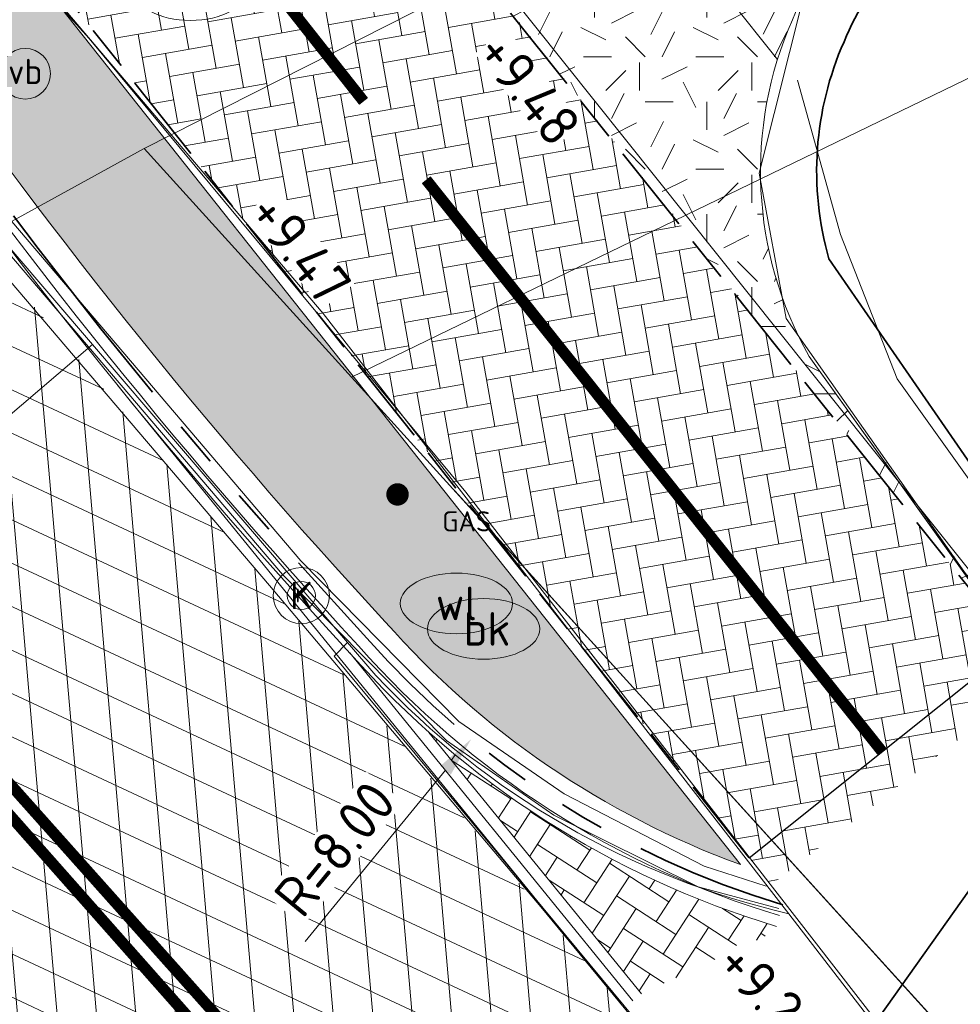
# Model space of a CAD drawing. Header units: metres. Extents: x 163543 to 168130, y 402678 to 405437.
# Tile 90 of 256: x 164502 to 164510, y 403414 to 403422. Entities that reach past the tile are written whole.
import ezdxf
from ezdxf.enums import TextEntityAlignment as Align

# ---------------------------------------------------------------- set-up
doc = ezdxf.new("R2010")
doc.units = ezdxf.units.M
for name, pattern in [('X-CA190022.004-UO-DWM_Snelfietsroute$0$VH-OPSLUITBAND_100X200', [16, 8, -2, 4, -2]), ('X-CA190022.004-UO-DWM_Snelfietsroute$0$VH-TROTTOIRBAND_180-200', [20, 10, -2, 2, -2, 2, -2]), ('X-CA190022.004-UO-DWM_Snelfietsroute$0$VW-270-30_STREEP', [3, 2.7, -0.3]), ('X-CA190022.004-UO-DWM_Snelfietsroute$0$VW-30-270_STREEP', [3, 0.3, -2.7])]:
    doc.linetypes.add(name, pattern=pattern)
doc.layers.get('0').update_dxf_attribs({"lineweight": 25})
for name, color, linetype, lineweight, transparency in [('X-CA190022.004-UO-ARC_Arcering$0$N-GV-GR-GRAS-A-200 GRASMENGSEL M1', 62, 'Continuous', 18, 0.5), ('X-CA190022.004-UO-ARC_Arcering$0$N-WE-GR-GROENSTROOK-A', 62, 'Continuous', 0, 0.5), ('X-CA190022.004-UO-ARC_Arcering$0$N-WE-VH-VERHARDING-FIETSSTRAAT_ROOD ELEMENTENVERHARDING_BSS-A', 14, 'Continuous', 0, 0.5), ('X-CA190022.004-UO-ARC_Arcering$0$N-WE-VH-VERHARDING_ASFALT_ZWART-OPBOUW 2', 7, 'Continuous', 0, 0.5)]:
    doc.layers.add(name, color=color, linetype=linetype, lineweight=lineweight, transparency=transparency)
for name, color, linetype, lineweight in [('X-CA190022.004-UO-ARC_Arcering$0$N-WE-VH-VERHARDING_BETONSTRAATSTEEN-A-200', 252, 'Continuous', 18), ('X-CA190022.004-UO-BBM_bebording bebakening markering_v0.4$0$VERKEERSBORDPAAL', 7, 'Continuous', 25), ('X-CA190022.004-UO-BGT_Ondergrond nieuwbouw Pater vd Elsenlaan_v1.0$0$A--L23--_Vloeren', 4, 'Continuous', 25), ('X-CA190022.004-UO-BGT_Ondergrond$0$B-WE-KL-WATER_PUT-S', 253, 'Continuous', 25), ('X-CA190022.004-UO-BGT_Ondergrond$0$GE_314_WGDRijbaanLokaleweg_Vlak_GEM', 253, 'Continuous', 9), ('X-CA190022.004-UO-BGT_Ondergrond$0$GE_316_WGDFietspad_Vlak_GEM', 253, 'Continuous', 9), ('X-CA190022.004-UO-BGT_Ondergrond$0$GE_322_WGDInrit_Vlak_GEM', 253, 'Continuous', 9), ('X-CA190022.004-UO-BGT_Ondergrond$0$GE_367_OWGBerm_groenvoorziening_grasenk_GEM', 253, 'Continuous', 9), ('X-CA190022.004-UO-BGT_Ondergrond$0$GE_814_BRDVerkeersbord_Punt_GEM', 253, 'Continuous', 9), ('X-CA190022.004-UO-BGT_Ondergrond$0$GE_882_PutBrandkraan_Punt_GEM', 253, 'Continuous', 9), ('X-CA190022.004-UO-BGT_Ondergrond$0$GE_884_PutGasput_Punt_GEM', 253, 'Continuous', 9), ('X-CA190022.004-UO-DTM inmeting_v0.1$0$B-WE-IE-TERREINAFSCHEIDING_NATUURLIJK_HAAG-G', 246, 'X-CA190022.004-UO-DTM inmeting_v0.1$0$IE-TERREINAFSCHEIDING-NATUURLIJK-HAAG', 0), ('X-CA190022.004-UO-DTM inmeting_v0.1$0$B-WE-RI-HWA_KOLK-S', 246, 'Continuous', 0), ('X-CA190022.004-UO-DTM inmeting_v0.1$0$B-WE-VH-KANTOPSLUITING_ACHTERKANTBAND-G', 246, 'Continuous', 0), ('X-CA190022.004-UO-DTM inmeting_v0.1$0$B-WE-VH-KANTOPSLUITING_VOORKANTBAND-G', 246, 'Continuous', 0), ('X-CA190022.004-UO-DTM inmeting_v0.1$0$B-WE-VH-VERHARDING_ASFALT-G', 246, 'Continuous', 0), ('X-CA190022.004-UO-DWM_Snelfietsroute$0$N-WE-GW-BERM-G', 90, 'Continuous', 18), ('X-CA190022.004-UO-DWM_Snelfietsroute$0$N-WE-VH-KANTOPSLUITING_ACHTERKANTBAND-G', 7, 'Continuous', 9), ('X-CA190022.004-UO-DWM_Snelfietsroute$0$N-WE-VH-KANTOPSLUITING_OPSLUITBAND_100X200-G', 34, 'X-CA190022.004-UO-DWM_Snelfietsroute$0$VH-OPSLUITBAND_100X200', 35), ('X-CA190022.004-UO-DWM_Snelfietsroute$0$N-WE-VH-KANTOPSLUITING_TROTTOIRBAND_180 200-G', 210, 'X-CA190022.004-UO-DWM_Snelfietsroute$0$VH-TROTTOIRBAND_180-200', 35), ('X-CA190022.004-UO-DWM_Snelfietsroute$0$N-WE-VH-KANTVERHARDING_STREKLAAG-G', 251, 'Continuous', 18), ('X-CA190022.004-UO-DWM_Snelfietsroute$0$N-WE-VH-VERHARDING_ASFALT_ZAAGSNEDE-G', 1, 'X-CA190022.004-UO-DWM_Snelfietsroute$0$VH-ZAAGSNEDE', 25), ('X-CA190022.004-UO-DWM_Snelfietsroute$0$N-WE-VW-MARKERING_LANGS_STREEP_27030_010-G', 7, 'X-CA190022.004-UO-DWM_Snelfietsroute$0$VW-270-30_STREEP', 0), ('X-CA190022.004-UO-DWM_Snelfietsroute$0$N-WE-VW-MARKERING_LANGS_STREEP_30270_010-G', 7, 'X-CA190022.004-UO-DWM_Snelfietsroute$0$VW-30-270_STREEP', 0), ('X-CA190022.004-UO-DWM_Snelfietsroute$0$N-WE-VW-MARKERING_LANGS_STREEP_DOORGETROKKEN_010-G', 7, 'Continuous', 0), ('X-CA190022.004-UO-GZM_Werkgrens_v0.2$0$N-WE-KG-GRENS_SYSTEEMGRENS-G', 7, 'X-CA190022.004-UO-GZM_Werkgrens_v0.2$0$KG-OG', 35), ('X-CA190022.004-UO-KAD_Percelen$0$B-WE-KG-GRENS_PERCEEL-GV', 150, 'Continuous', 9), ('X-CA190022.004-UO-TXT_Hoogtes$0$X-XX-AL-T25', 7, 'Continuous', 25), ('X-CA190022.004-UO-TXT_Tekst 1op200$0$X-XX-AL-AANKLEDING-M-BOCHTSTRALEN', 7, 'Continuous', 18), ('X-CA190022.004-UO-WHM_Putten en kolken combi_v0.1$0$KOLK INMETING VERWIJDEREN', 252, 'Continuous', 18), ('X-XX-AL-REFERENTIE-G', 7, 'Continuous', 18)]:
    doc.layers.add(name, color=color, linetype=linetype, lineweight=lineweight)
doc.layers.add('X-CA190022.004-UO-TXT_Hoogtes$0$C3D-SURFACE_TINSURFACE_LABELING-BESTAAND', color=252, linetype='Continuous')
doc.styles.add('NLCS-ISO', font='NLCS-ISO.ttf')
doc.styles.add('X-CA190022.004-UO-BGT_Ondergrond$0$NLCS-ISO', font='NLCS-ISO.ttf')
doc.styles.add('X-CA190022.004-UO-BGT_Ondergrond$0$NLCS-ISO-M250-T30', font='NLCS-ISO.ttf', dxfattribs={"height": 0.75})
doc.styles.add('X-CA190022.004-UO-DTM inmeting_v0.1$0$ISOCPEUR 9 PT', font='isocpeur.ttf', dxfattribs={"height": 2.4402})
doc.styles.add('X-CA190022.004-UO-TXT_Tekst 1op200$0$NLCS-ISO-M200-T18', font='NLCS-ISO.ttf', dxfattribs={"height": 0.36})
doc.styles.add('X-CA190022.004-UO-WHM_Putten en kolken combi_v0.1$0$ISOCPEUR 9 PT', font='isocpeur.ttf', dxfattribs={"height": 2.4402})
doc.linetypes.add('X-CA190022.004-UO-DTM inmeting_v0.1$0$IE-TERREINAFSCHEIDING-NATUURLIJK-HAAG', pattern='A,7,-1.5,[67,NLCS.SHX,S=0.75,R=45,X=0,Y=0],-1.5', length=10)
doc.linetypes.add('X-CA190022.004-UO-DWM_Snelfietsroute$0$VH-ZAAGSNEDE', pattern='A,1e-05,-2.54,[181,NLCS.SHX,S=2.54,R=0,X=-2.54,Y=0],-5.08,[181,NLCS.SHX,S=2.54,R=180,X=2.54,Y=0],-2.54', length=10.16001)
doc.linetypes.add('X-CA190022.004-UO-GZM_Werkgrens_v0.2$0$KG-OG', pattern='A,5.5,-1.5,[2,NLCS.SHX,S=0.5,R=0,X=0,Y=0],-1.5', length=8.5)
doc.dimstyles.new('X-CA190022.004-UO-TXT_Tekst 1op200$0$NLCS-M200-T18-PIJL_L2_H1', dxfattribs={"dimscale": 0.2, "dimtxt": 2.5, "dimasz": 1.8, "dimexe": 2, "dimexo": 2, "dimgap": 0.7, "dimtad": 1, "dimzin": 0, "dimdsep": 46, "dimtxsty": 'X-CA190022.004-UO-TXT_Tekst 1op200$0$NLCS-ISO-M200-T18', "dimcen": 0, "dimdle": 2, "dimclrd": 256, "dimclre": 256, "dimclrt": 10, "dimadec": 1, "dimazin": 0, "dimtfac": 1, "dimtdec": 3, "dimtofl": 0, "dimtmove": 0, "dimatfit": 3, "dimfxl": 2, "dimfxlon": 1, "dimtfillclr": 256, "dimtolj": 1, "dimtzin": 0, "dimlwd": -1, "dimlwe": -1, "dimarcsym": 0})
pattern_1 = [(95, (-2.8491, 3.12193), (-0.34866814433, -0.03050450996), []), (155, (-2.8491, 3.12193), (-0.1479163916, -0.31720772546), [])]

# ---------------------------------------------------------------- blocks, each defined once
blk = doc.blocks.new('X-CA190022.004-UO-BGT_Ondergrond$0$SIE-WEG_PAAL_VERKEERSBORD-SO')
at = {"linetype": 'ByBlock', "lineweight": 18}
blk.add_circle((0, 0), 1.5, dxfattribs=at)
at = {"linetype": 'ByBlock', "lineweight": 18, "style": 'X-CA190022.004-UO-BGT_Ondergrond$0$NLCS-ISO'}
blk.add_text('vb', height=1.5, dxfattribs=at).set_placement((0, 0.132), align=Align.MIDDLE_CENTER)
blk = doc.blocks.new('X-CA190022.004-UO-BGT_Ondergrond$0$IMGEOVerkeersbord')
at = {"xscale": 5, "yscale": 5, "zscale": 5}
blk.add_blockref('X-CA190022.004-UO-BGT_Ondergrond$0$SIE-WEG_PAAL_VERKEERSBORD-SO', (0, 0), dxfattribs=at)
blk = doc.blocks.new('X-CA190022.004-UO-BGT_Ondergrond$0$SKL-WATER_BRANDKRAAN_BRANDPUT-SO')
at = {"color": 0, "linetype": 'ByBlock', "lineweight": 18}
blk.add_ellipse((0, 0), major_axis=(2.5, 0), ratio=0.54, dxfattribs=at)
at = {"color": 0, "linetype": 'ByBlock', "lineweight": 18, "style": 'X-CA190022.004-UO-BGT_Ondergrond$0$NLCS-ISO'}
blk.add_text('bk', height=1.5, dxfattribs=at).set_placement((0.155, 0), align=Align.MIDDLE_CENTER)
blk = doc.blocks.new('X-CA190022.004-UO-BGT_Ondergrond$0$IMGEOBrandkraanput')
at = {"xscale": 5, "yscale": 5, "zscale": 5}
blk.add_blockref('X-CA190022.004-UO-BGT_Ondergrond$0$SKL-WATER_BRANDKRAAN_BRANDPUT-SO', (0, 0), dxfattribs=at)
blk = doc.blocks.new('X-CA190022.004-UO-BGT_Ondergrond$0$IMGEOGasput')
at = {"insert": (-7.03, 3.4), "char_height": 6, "attachment_point": 1, "style": 'X-CA190022.004-UO-BGT_Ondergrond$0$NLCS-ISO-M250-T30'}
blk.add_mtext_dynamic_manual_height_columns('GAS', width=7.4839, gutter_width=3.75, heights=[0], dxfattribs=at)
blk = doc.blocks.new('X-CA190022.004-UO-BGT_Ondergrond$0$SKL-WATER_WATERLEIDINGPUT-SO')
at = {"color": 0, "linetype": 'ByBlock', "lineweight": 18}
blk.add_ellipse((0, 0), major_axis=(2.5, 0), ratio=0.54, dxfattribs=at)
at = {"color": 0, "linetype": 'ByBlock', "lineweight": 18, "style": 'X-CA190022.004-UO-BGT_Ondergrond$0$NLCS-ISO'}
blk.add_text('wl', height=1.5, dxfattribs=at).set_placement((0, 0), align=Align.MIDDLE_CENTER)
blk = doc.blocks.new('X-CA190022.004-UO-BGT_Ondergrond nieuwbouw Pater vd Elsenlaan_v1.0')
at = {"layer": 'X-CA190022.004-UO-BGT_Ondergrond nieuwbouw Pater vd Elsenlaan_v1.0$0$A--L23--_Vloeren', "color": 252}
blk.add_line((164510.415, 403413.113), (164505.855, 403418.1375), dxfattribs=at)
blk = doc.blocks.new('X-CA190022.004-UO-DTM inmeting_v0.1$0$kolk 1.03')
at = {"layer": 'X-CA190022.004-UO-DTM inmeting_v0.1$0$B-WE-RI-HWA_KOLK-S'}
blk.add_circle((0, 0), 0.25, dxfattribs=at)
at = {"layer": 'X-CA190022.004-UO-DTM inmeting_v0.1$0$B-WE-RI-HWA_KOLK-S', "insert": (0, 0), "char_height": 0.244, "attachment_point": 5, "style": 'X-CA190022.004-UO-DTM inmeting_v0.1$0$ISOCPEUR 9 PT'}
blk.add_mtext_dynamic_manual_height_columns('K', width=0.25229, gutter_width=12.201, heights=[0], dxfattribs=at)
blk = doc.blocks.new('X-CA190022.004-UO-WHM_Putten en kolken combi_v0.1$0$kolk 1.03')
blk.add_circle((0, 0), 0.25)
at = {"insert": (0, 0), "char_height": 0.244, "attachment_point": 5, "style": 'X-CA190022.004-UO-WHM_Putten en kolken combi_v0.1$0$ISOCPEUR 9 PT'}
blk.add_mtext_dynamic_manual_height_columns('K', width=0.252288, gutter_width=12.201, heights=[0], dxfattribs=at)
blk = doc.blocks.new('X-CA190022.004-UO-BBM_bebording bebakening markering_v0.4$0$_Dot')
at = {"color": 0, "linetype": 'ByBlock', "const_width": 0.5}
blk.add_lwpolyline([(-0.25, 0, 1), (0.25, 0, 1)], format="xyb", close=True, dxfattribs=at)
blk = doc.blocks.new('*U185')
at = {"layer": 'X-CA190022.004-UO-TXT_Hoogtes$0$X-XX-AL-T25', "color": 252, "linetype": 'Continuous', "lineweight": 25, "insert": (164508.6368, 403413.6715, 9.2126), "char_height": 0.36, "width": 0.98172, "attachment_point": 5, "rotation": 312.99555, "style": 'NLCS-ISO', "bg_fill": 3, "box_fill_scale": 1, "bg_fill_color": 256, "bg_fill_true_color": 13158600, "bg_fill_transparency": 0}
blk.add_mtext('{\\fNLCS-ISO|b0|i0|c0|p10;+9.21}', dxfattribs=at)
blk = doc.blocks.new('*U192')
at = {"layer": 'X-CA190022.004-UO-TXT_Hoogtes$0$X-XX-AL-T25', "color": 252, "linetype": 'Continuous', "lineweight": 25, "insert": (164506.5151, 403421.7164, 9.4785), "char_height": 0.36, "width": 1.0908, "attachment_point": 5, "rotation": 308.79998, "style": 'NLCS-ISO', "bg_fill": 3, "box_fill_scale": 1, "bg_fill_color": 256, "bg_fill_true_color": 13158600, "bg_fill_transparency": 0}
blk.add_mtext('{\\fNLCS-ISO|b0|i0|c0|p10;+9.48}', dxfattribs=at)
blk = doc.blocks.new('*U193')
at = {"layer": 'X-CA190022.004-UO-TXT_Hoogtes$0$X-XX-AL-T25', "color": 252, "linetype": 'Continuous', "lineweight": 25, "insert": (164504.4769, 403420.2934, 9.4716), "char_height": 0.36, "width": 1.0908, "attachment_point": 5, "rotation": 308.79998, "style": 'NLCS-ISO', "bg_fill": 3, "box_fill_scale": 1, "bg_fill_color": 256, "bg_fill_true_color": 13158600, "bg_fill_transparency": 0}
blk.add_mtext('{\\fNLCS-ISO|b0|i0|c0|p10;+9.47}', dxfattribs=at)
blk = doc.blocks.new('*D737')
at = {"layer": 'X-CA190022.004-UO-TXT_Tekst 1op200$0$X-XX-AL-AANKLEDING-M-BOCHTSTRALEN', "transparency": 16777216}
blk.add_line((164504.5235, 403414.1247), (164505.7737, 403415.6497), dxfattribs=at)
blk.add_solid([(164505.7273, 403415.6878), (164505.8201, 403415.6117), (164506.002, 403415.9281)], dxfattribs=at)
at = {"layer": 'X-CA190022.004-UO-TXT_Tekst 1op200$0$X-XX-AL-AANKLEDING-M-BOCHTSTRALEN', "transparency": 16777216, "insert": (164504.787, 403414.9509), "char_height": 0.36, "attachment_point": 5, "rotation": 50.65351, "style": 'X-CA190022.004-UO-TXT_Tekst 1op200$0$NLCS-ISO-M200-T18', "bg_fill": 3, "box_fill_scale": 1.1, "bg_fill_color": 256, "bg_fill_true_color": 13158600, "bg_fill_transparency": 0}
blk.add_mtext('\\A1;R=8.00', dxfattribs=at)

msp = doc.modelspace()

# ---------------------------------------------------------------- hatches: boundary and pattern name
at = {"layer": 'X-CA190022.004-UO-ARC_Arcering$0$N-GV-GR-GRAS-A-200 GRASMENGSEL M1'}
h = msp.add_hatch(dxfattribs=at)
h.set_pattern_fill('AGR-GRAS_02-SO', color=256, scale=0.1, pattern_type=2)
h.set_pattern_definition([(0, (0, 0), (1, 1), [0.25, -0.75]), (0, (0.55, 0.6), (1, 1), [0.25, -0.75]), (90, (0.1, 0.35), (-1, 1), [0.25, -0.75]), (90, (0.5, 0.7), (-1, 1), [0.25, -0.75]), (45, (0.2, 0.7), (0, 1), [0.25, -1.164213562]), (135, (0.55, 0), (-1, 0), [0.25, -1.164213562]), (26.5650512, (0.25, 0.3), (1, 4e-10), [0.25, -1.986067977]), (26.5650512, (0.7, 0.8), (1, 4e-10), [0.25, -1.986067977]), (63.43494882, (0.7, 0), (5e-11, 1), [0.25, -1.986067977]), (63.43494882, (0.25, 0.45), (5e-11, 1), [0.25, -1.986067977]), (63.43494882, (0.6, 0.2), (5e-11, 1), [0.25, -1.986067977]), (116.5650512, (0, 0.55), (-4e-10, 1), [0.25, -1.986067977]), (153.43494882, (0.2, 0.15), (-1, 5e-11), [0.25, -1.986067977])])
h.paths.add_polyline_path([(164518.157, 403427.555), (164516.668, 403430.689), (164513.743, 403429.436), (164509.64, 403427.467), (164507.77, 403426.57, -0.182447), (164504.281, 403426.432, -0.057937), (164503.271, 403426.7272, 0.039173), (164504.5019, 403424.7291), (164510.844, 403416.7612), (164510.8653, 403416.7781), (164509.01, 403419.334, -0.236183), (164508.861, 403422.331, -0.180251), (164510.298, 403423.881)])
at = {"layer": 'X-CA190022.004-UO-ARC_Arcering$0$N-WE-GR-GROENSTROOK-A'}
h = msp.add_hatch(color=256, dxfattribs=at)
h.dxf.hatch_style = 1
edge = h.paths.add_edge_path()
edge.add_arc((164541.4384, 403450.475), 49.326, 209.86207, 218.60082)
edge.add_arc((164541.4384, 403450.475), 49.326, 218.60082, 222.78301)
edge.add_arc((164511.074, 403422.1147), 7.78, 221.38182, 249.88384)
edge.add_line((164508.3983, 403414.8093), (164502.4091, 403422.3598))
edge.add_arc((164516.6185, 403433.5716), 18.1, 193.17113, 218.27509, ccw=False)
edge.add_arc((164484.4865, 403426.0522), 14.9, 13.17114, 25.83502)
edge.add_arc((164495.2909, 403431.274), 2.9, 26.00369, 45.99394)
edge.add_line((164497.3057, 403433.3598), (164494.9758, 403431.9685))
edge.add_arc((164483.276, 403421.8017), 15.5, 30.28288, 40.98963, ccw=False)
edge.add_line((164496.6609, 403429.6179), (164496.6606, 403429.6177))
edge.add_line((164496.6606, 403429.6177), (164497.2244, 403428.5617))
edge.add_arc((164571.2505, 403467.0433), 83.4307, 207.467105, 209.535635)
at = {"layer": 'X-CA190022.004-UO-ARC_Arcering$0$N-WE-VH-VERHARDING-FIETSSTRAAT_ROOD ELEMENTENVERHARDING_BSS-A'}
h = msp.add_hatch(dxfattribs=at)
h.set_pattern_fill('AVH-BSS_KEIFORMAAT_KEPER', color=256, scale=2, angle=100, pattern_type=2)
h.set_pattern_definition([(100, (-2.8491, 3.12193), (-0.24327574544, 0.17034351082), [0.63, -0.21]), (10, (-3.26271, 3.049), (-0.24327574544, 0.17034351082), [0.63, -0.21])])
edge = h.paths.add_edge_path()
edge.add_arc((164484.4866, 403426.0523), 18, 13.171, 25.75402)
edge.add_arc((164503.4006, 403435.177), 3, 115.70063, 205.75415, ccw=False)
edge.add_line((164502.0996, 403437.8802), (164497.6534, 403435.7403))
edge.add_line((164497.6534, 403435.7403), (164493.9899, 403433.9772))
edge.add_arc((164495.2909, 403431.274), 3, 25.70063, 115.70063, ccw=False)
edge.add_line((164497.9941, 403432.575), (164498.0026, 403432.5573))
edge.add_arc((164484.4866, 403426.0523), 15, 13.17113, 25.70063, ccw=False)
edge.add_arc((164516.6185, 403433.5716), 18, 193.17113, 218.27509)
edge.add_line((164502.4876, 403422.4218), (164508.6706, 403414.627))
edge.add_line((164508.6706, 403414.627), (164511.0634, 403416.4855))
edge.add_line((164511.0634, 403416.4855), (164504.5019, 403424.7291))
edge.add_arc((164516.6185, 403433.5716), 15, 193.17113, 216.12161, ccw=False)
at = {"layer": 'X-CA190022.004-UO-ARC_Arcering$0$N-WE-VH-VERHARDING_ASFALT_ZWART-OPBOUW 2'}
h = msp.add_hatch(dxfattribs=at)
h.set_pattern_fill('AVH-ASFALT-SO', color=256, scale=0.35, angle=35, pattern_type=2)
h.set_pattern_definition(pattern_1)
edge = h.paths.add_edge_path()
edge.add_line((164489.8382, 403431.9665), (164490.5679, 403431.3329))
edge.add_arc((164483.2287, 403421.7573), 12.0647, 27.30129, 52.53155, ccw=False)
edge.add_arc((164513.3227, 403435.7582), 21.1428, 203.6078, 211.65058)
edge.add_arc((164494.6789, 403424.3023), 0.74, -53.39671, 29.23698, ccw=False)
edge.add_line((164495.1202, 403423.7083), (164504.7117, 403411.9076))
edge.add_line((164504.7117, 403411.9076), (164507.3627, 403413.5347))
edge.add_line((164507.3627, 403413.5347), (164501.7554, 403420.1983))
edge.add_arc((164508.225, 403425.2367), 8.2001, 213.68008, 217.9109, ccw=False)
edge.add_arc((164581.5155, 403473.6897), 96.0589, 209.677432, 213.487052, ccw=False)
edge.add_arc((164537.3758, 403448.2619), 45.1201, 206.18945, 209.37511, ccw=False)
edge.add_arc((164483.1938, 403421.7263), 15.2112, 25.80786, 47.29781)
edge.add_arc((164493.9842, 403433.4195), 0.7, 160.11594, 227.33302, ccw=False)
edge.add_line((164493.3259, 403433.6576), (164489.8487, 403431.9841))
edge.add_line((164489.8487, 403431.9841), (164489.8382, 403431.9665))
h = msp.add_hatch(dxfattribs=at)
h.set_pattern_fill('AVH-ASFALT-SO', color=256, scale=0.35, angle=35, pattern_type=2)
h.set_pattern_definition(pattern_1)
edge = h.paths.add_edge_path()
edge.add_line((164488.3585, 403429.34), (164486.9333, 403430.581))
edge.add_line((164486.9333, 403430.581), (164483.841, 403429.0927))
edge.add_arc((164483.6164, 403428.4297), 0.7, 49.10748, 71.28532, ccw=False)
edge.add_line((164484.0746, 403428.9588), (164485.3956, 403427.8149))
edge.add_arc((164419.8005, 403352.0698), 100.2, 45.834374, 49.107477, ccw=False)
edge.add_arc((164434.5206, 403366.9616), 79.2619, 43.434389, 45.967002, ccw=False)
edge.add_arc((164428.5624, 403359.8461), 88.487, 40.440258, 44.127672, ccw=False)
edge.add_line((164495.9084, 403417.2436), (164497.2188, 403415.7133))
edge.add_line((164497.2188, 403415.7133), (164502.0606, 403410.2804))
edge.add_line((164502.0606, 403410.2804), (164504.7117, 403411.9076))
edge.add_line((164504.7117, 403411.9076), (164495.1202, 403423.7083))
edge.add_arc((164494.6789, 403424.3023), 0.74, 223.9696, 306.60329, ccw=False)
edge.add_arc((164419.8005, 403352.0698), 103.3, 43.969597, 48.418975)
h.paths.add_polyline_path([(164489.829, 403431.9746), (164489.8382, 403431.9665), (164489.8487, 403431.9841)])
at = {"layer": 'X-CA190022.004-UO-ARC_Arcering$0$N-WE-VH-VERHARDING_BETONSTRAATSTEEN-A-200'}
h = msp.add_hatch(dxfattribs=at)
h.set_pattern_fill('AVH-BSS_KEIFORMAAT_KEPER', color=256, scale=2, angle=57, pattern_type=2)
h.set_pattern_definition([(57, (2.13185, 3.89685), (-0.06174662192, 0.29049501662), [0.63, -0.21]), (327, (1.7796, 4.1256), (-0.06174662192, 0.29049501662), [0.63, -0.21])])
edge = h.paths.add_edge_path()
edge.add_line((164505.6253, 403415.9868), (164507.5178, 403413.6609))
edge.add_line((164507.5178, 403413.6609), (164508.7729, 403414.2442))
edge.add_arc((164511.074, 403422.1147), 8.2, 228.35762, 253.70252, ccw=False)

# ---------------------------------------------------------------- linework, layer by layer
at = {"layer": 'X-CA190022.004-UO-BGT_Ondergrond$0$GE_314_WGDRijbaanLokaleweg_Vlak_GEM', "flags": 128}
for points in [[(164442.94, 403489.126), (164443.864, 403488.079), (164449.294, 403481.924), (164481.056, 403444.687), (164480.874, 403444.622), (164483.26, 403441.849), (164483.391, 403441.904), (164502.63, 403419.439), (164497.447, 403415.017), (164495.313, 403417.041), (164491.602, 403420.56), (164476.856, 403434.777), (164474.447, 403437.185), (164474.381, 403437.261), (164474.505, 403437.387), (164473.18, 403438.808), (164472.011, 403440.28), (164471.089, 403441.66), (164464.875, 403450.622), (164464.747, 403450.533), (164455.924, 403463.299), (164454.191, 403465.806)], [(164498.168, 403414.333), (164497.447, 403415.017), (164502.63, 403419.439), (164504.901, 403416.787), (164504.781, 403416.665), (164511.187, 403408.945), (164519.4, 403399.622), (164527.935, 403390.353), (164528.051, 403390.464), (164532.626, 403385.607)]]:
    msp.add_lwpolyline(points, dxfattribs=at)
at = {"layer": 'X-CA190022.004-UO-BGT_Ondergrond$0$GE_316_WGDFietspad_Vlak_GEM', "flags": 128}
for points in [[(164527.371, 403391.93), (164526.649, 403392.821), (164520.122, 403400.29), (164513.339, 403408.529), (164508.83, 403414.373), (164504.683, 403419.715), (164502.24, 403422.591), (164500.249, 403424.726), (164491.5, 403434.983), (164485.536, 403442.109)], [(164509.01, 403419.334), (164510.581, 403417.138), (164513.067, 403413.794), (164515.637, 403410.447), (164521.701, 403403.053), (164525.682, 403398.456), (164529.573, 403394.185)]]:
    msp.add_lwpolyline(points, dxfattribs=at)
at = {"layer": 'X-CA190022.004-UO-BGT_Ondergrond$0$GE_316_WGDFietspad_Vlak_GEM'}
for centre, radius, start, end in [((164511.6594, 403421.1777), 3.0268, 116.73075, 157.60225), ((164511.9309, 403420.9814), 3.3534, 156.26864, 209.42375)]:
    msp.add_arc(centre, radius, start, end, dxfattribs=at)
at = {"layer": 'X-CA190022.004-UO-BGT_Ondergrond$0$GE_322_WGDInrit_Vlak_GEM', "flags": 128}
for points in [[(164528.051, 403390.464), (164527.935, 403390.353), (164519.4, 403399.622), (164511.187, 403408.945), (164504.781, 403416.665), (164504.901, 403416.787), (164505.153, 403416.493)], [(164508.83, 403414.373), (164513.339, 403408.529), (164520.122, 403400.29), (164526.649, 403392.821), (164526.501, 403392.765)]]:
    msp.add_lwpolyline(points, dxfattribs=at)
at = {"layer": 'X-CA190022.004-UO-BGT_Ondergrond$0$GE_322_WGDInrit_Vlak_GEM'}
msp.add_arc((164510.4791, 403421.482), 7.2977, 223.1282, 256.94, dxfattribs=at)
at = {"layer": 'X-CA190022.004-UO-BGT_Ondergrond$0$GE_367_OWGBerm_groenvoorziening_grasenk_GEM', "flags": 128}
for points in [[(164683.071, 403504.746), (164620.047, 403474.794), (164605.994, 403467.843), (164604.644, 403466.081), (164604.1, 403465.83), (164602.208, 403469.716), (164599.34, 403468.357), (164599.989, 403466.994), (164588.888, 403461.691), (164588.317, 403459.308), (164529.221, 403430.464), (164510.811, 403421.473), (164516.407, 403415.184), (164516.697, 403414.849), (164516.465, 403414.735), (164516.238, 403414.623), (164513.991, 403413.907), (164513.067, 403413.794), (164510.581, 403417.138), (164509.01, 403419.334)], [(164505.153, 403416.493), (164504.901, 403416.787), (164502.63, 403419.439), (164483.391, 403441.904), (164484.265, 403442.222)], [(164485.536, 403442.109), (164491.5, 403434.983), (164500.249, 403424.726), (164502.24, 403422.591), (164504.683, 403419.715), (164508.83, 403414.373)]]:
    msp.add_lwpolyline(points, dxfattribs=at)
at = {"layer": 'X-CA190022.004-UO-BGT_Ondergrond$0$GE_367_OWGBerm_groenvoorziening_grasenk_GEM', "extrusion": (0, 0, -1)}
for centre, radius, start, end in [((-164511.6594, 403421.1777), 3.0268, 22.39775, 63.26925), ((-164511.9309, 403420.9814), 3.3534, 330.57625, 23.73136), ((-164510.4791, 403421.482), 7.2977, 283.06, 316.8718)]:
    msp.add_arc(centre, radius, start, end, dxfattribs=at)
at = {"layer": 'X-CA190022.004-UO-DTM inmeting_v0.1$0$B-WE-IE-TERREINAFSCHEIDING_NATUURLIJK_HAAG-G'}
for p, q in [((164508.908, 403421.792, 9.38), (164509.289, 403420.419, 9.361)), ((164509.289, 403420.419, 9.361), (164509.793, 403419.134, 9.317)), ((164509.793, 403419.134, 9.317), (164512.236, 403415.717, 9.234))]:
    msp.add_line(p, q, dxfattribs=at)
at = {"layer": 'X-CA190022.004-UO-DTM inmeting_v0.1$0$B-WE-VH-KANTOPSLUITING_ACHTERKANTBAND-G'}
msp.add_polyline3d([(164483.602, 403441.952, 9.812), (164484.212, 403441.232, 9.887), (164489.406, 403435.139, 9.846), (164492.916, 403431.035, 9.795), (164497.516, 403425.674, 9.77), (164500.323, 403422.396, 9.657), (164504.484, 403417.513, 9.46), (164505.892, 403416.084, 9.374), (164506.829, 403415.44, 9.326), (164508.077, 403414.795, 9.244), (164508.627, 403414.617, 9.218)], dxfattribs=at)
at = {"layer": 'X-CA190022.004-UO-DTM inmeting_v0.1$0$B-WE-VH-KANTOPSLUITING_VOORKANTBAND-G'}
msp.add_polyline3d([(164483.412, 403441.886, 9.803), (164484.071, 403441.116, 9.796), (164489.246, 403435.032, 9.738), (164492.764, 403430.922, 9.688), (164497.38, 403425.535, 9.657), (164500.196, 403422.229, 9.553), (164504.322, 403417.391, 9.342), (164505.782, 403415.915, 9.276), (164506.738, 403415.249, 9.244), (164508.021, 403414.613, 9.226), (164508.741, 403414.42, 9.215)], dxfattribs=at)
at = {"layer": 'X-CA190022.004-UO-DTM inmeting_v0.1$0$B-WE-VH-VERHARDING_ASFALT-G'}
for points in [[(164471.58, 403458.851, 9.688), (164476.53, 403452.861, 9.873), (164482.271, 403446.036, 9.94), (164482.228, 403445.554, 9.92), (164481.773, 403444.999, 9.875), (164480.893, 403444.627, 9.832), (164482.029, 403443.221, 9.825), (164483.213, 403441.867, 9.819), (164484.177, 403442.191, 9.861), (164484.877, 403442.29, 9.89), (164485.579, 403442.092, 9.89), (164490.198, 403436.55, 9.825), (164494.905, 403430.92, 9.769), (164499.063, 403426.074, 9.696), (164502.6, 403422.164, 9.54), (164505.953, 403418.126, 9.357), (164514.383, 403407.272, 9.002)], [(164513.645, 403406.145, 8.943), (164509.927, 403410.429, 9.091), (164506.621, 403414.433, 9.241), (164504.207, 403417.294, 9.356), (164500.08, 403422.131, 9.559), (164497.242, 403425.446, 9.667), (164492.656, 403430.837, 9.695), (164489.144, 403434.944, 9.743), (164483.945, 403441.028, 9.805), (164483.213, 403441.867, 9.819)], [(164517.06, 403408.649, 9.112), (164512.961, 403413.853, 9.219), (164510.374, 403417.442, 9.316), (164508.805, 403419.67, 9.38), (164508.566, 403420.964, 9.429), (164508.969, 403422.573, 9.434), (164510.428, 403423.964, 9.42)]]:
    msp.add_polyline3d(points, dxfattribs=at)
at = {"layer": 'X-CA190022.004-UO-DWM_Snelfietsroute$0$N-WE-GW-BERM-G', "flags": 128}
msp.add_lwpolyline([(164508.7284, 403421.9763), (164506.0962, 403425.2746, -0.109896), (164503.571, 403430.5183, 0.054725), (164502.1476, 403434.5522), (164502.1391, 403434.5698, -0.401082), (164502.7373, 403436.4099, -0.011261), (164506.7505, 403438.4539), (164601.8329, 403484.2153, -0.209691), (164619.0962, 403484.8227, 0.209324), (164641.9438, 403485.6104)], format="xyb", dxfattribs=at)
at = {"layer": 'X-CA190022.004-UO-DWM_Snelfietsroute$0$N-WE-VH-KANTOPSLUITING_ACHTERKANTBAND-G', "ltscale": 0.2, "flags": 128}
for points in [[(164510.9218, 403416.8233), (164504.9211, 403424.3422, -0.109972), (164502.1104, 403430.1765, 0.054725), (164500.796, 403433.9017), (164500.7875, 403433.9193, -0.414214), (164502.1429, 403437.7901)], [(164508.3983, 403414.8093), (164502.4092, 403422.3597, -0.109979), (164498.9946, 403429.4474, 0.054725), (164497.9125, 403432.5139), (164497.904, 403432.5316, 0.340424), (164494.7426, 403434.1216)], [(164497.2448, 403428.5665, 0.071741), (164505.2366, 403416.9716, 0.125009), (164508.3983, 403414.8093, 0.125009)]]:
    msp.add_lwpolyline(points, format="xyb", dxfattribs=at)
at = {"layer": 'X-CA190022.004-UO-DWM_Snelfietsroute$0$N-WE-VH-KANTOPSLUITING_OPSLUITBAND_100X200-G', "ltscale": 0.1, "flags": 128}
for points in [[(164510.8437, 403416.7609), (164504.8428, 403424.2801, -0.109977), (164502.0131, 403430.1537, 0.054725), (164500.7059, 403433.8583), (164500.6974, 403433.876, -0.414214), (164502.0996, 403437.8802)], [(164508.4757, 403414.8711), (164502.4876, 403422.4218, -0.109977), (164499.092, 403429.4702, 0.054725), (164498.0026, 403432.5573), (164497.9941, 403432.575, 0.341962), (164494.7075, 403434.2167, 0.241203)]]:
    msp.add_lwpolyline(points, format="xyb", dxfattribs=at)
at = {"layer": 'X-CA190022.004-UO-DWM_Snelfietsroute$0$N-WE-VH-KANTOPSLUITING_TROTTOIRBAND_180 200-G', "ltscale": 0.2, "flags": 128}
msp.add_lwpolyline([(164493.7674, 403433.8701, 0.529654), (164493.6453, 403433.0519, -0.088182), (164496.9, 403428.7694, 0.073426), (164505.0733, 403416.8241, 0.140129), (164508.7763, 403414.4518)], format="xyb", dxfattribs=at)
at = {"layer": 'X-CA190022.004-UO-DWM_Snelfietsroute$0$N-WE-VH-KANTVERHARDING_STREKLAAG-G', "ltscale": 0.2, "flags": 128}
for points in [[(164493.4685, 403433.7262, 0.354487), (164493.5776, 403432.9783, -0.088165), (164496.8105, 403428.7247, 0.073415), (164504.9991, 403416.7571, 0.140091), (164508.7476, 403414.356)], [(164493.3259, 403433.6576, 0.301999), (164493.5098, 403432.9048, -0.088148), (164496.7211, 403428.68, 0.073404), (164504.9248, 403416.69, 0.140054), (164508.7189, 403414.2602)]]:
    msp.add_lwpolyline(points, format="xyb", dxfattribs=at)
for points in [[(164507.3627, 403413.5347), (164502.8522, 403419.0781)], [(164507.4403, 403413.5978), (164504.9195, 403416.6958)], [(164507.5178, 403413.6609), (164505.6253, 403415.9868)]]:
    msp.add_lwpolyline(points, dxfattribs=at)
at = {"layer": 'X-CA190022.004-UO-DWM_Snelfietsroute$0$N-WE-VH-VERHARDING_ASFALT_ZAAGSNEDE-G', "ltscale": 0.02, "flags": 128}
msp.add_lwpolyline([(164508.4757, 403414.8711), (164510.8437, 403416.7609)], dxfattribs=at)
at = {"layer": 'X-CA190022.004-UO-DWM_Snelfietsroute$0$N-WE-VW-MARKERING_LANGS_STREEP_27030_010-G', "const_width": 0.1, "flags": 128}
msp.add_lwpolyline([(164497.9551, 403435.8856), (164499.3543, 403433.2078, -0.054725), (164500.5525, 403429.812, 0.109977), (164503.6652, 403423.3509), (164505.044, 403421.6035)], format="xyb", dxfattribs=at)
at = {"layer": 'X-CA190022.004-UO-DWM_Snelfietsroute$0$N-WE-VW-MARKERING_LANGS_STREEP_30270_010-G', "const_width": 0.1, "flags": 128}
msp.add_lwpolyline([(164505.6003, 403420.906), (164509.6598, 403415.8161)], dxfattribs=at)
at = {"layer": 'X-CA190022.004-UO-DWM_Snelfietsroute$0$N-WE-VW-MARKERING_LANGS_STREEP_DOORGETROKKEN_010-G', "const_width": 0.1}
for points in [[(164498.3221, 403419.5315), (164505.6539, 403411.3125)], [(164498.1998, 403419.4267), (164505.4728, 403411.2014)]]:
    msp.add_lwpolyline(points, dxfattribs=at)
at = {"layer": 'X-CA190022.004-UO-GZM_Werkgrens_v0.2$0$N-WE-KG-GRENS_SYSTEEMGRENS-G', "ltscale": 0.2, "flags": 128}
msp.add_lwpolyline([(164202.4472, 403276.2613, -0.007014), (164204.6842, 403278.1945), (164207.7316, 403280.6309), (164216.351, 403287.4712), (164219.0036, 403289.4341), (164219.3747, 403289.7286), (164237.1837, 403303.1852), (164244.5865, 403308.6053), (164248.7299, 403311.6378), (164253.9775, 403315.3667), (164261.1755, 403320.4804), (164269.6822, 403326.3245), (164277.478, 403331.5383), (164300.1389, 403346.153), (164322.964, 403359.926), (164334.0727, 403366.2923), (164351.6653, 403375.7975), (164373.7421, 403387.5498), (164399.9497, 403400.4639), (164429.2801, 403414.7433), (164430.1236, 403415.141), (164430.9478, 403415.5063), (164431.7771, 403415.8458), (164432.6152, 403416.1613), (164433.4617, 403416.4527), (164434.3156, 403416.7195), (164435.1764, 403416.9618), (164436.0433, 403417.1793), (164436.3055, 403417.2588, -0.099821), (164451.9815, 403417.179, 0.131087), (164471.53, 403420.9481), (164482.5327, 403426.2434), (164490.6931, 403418.7998), (164492.5862, 403419.7065), (164495.4036, 403416.53, -0.0101), (164498.0739, 403413.5363), (164499.3853, 403412.0048), (164502.2759, 403408.6525), (164509.2744, 403412.9481), (164511.7682, 403416.461), (164509.1861, 403420.2014, -0.175036), (164509.3211, 403422.1351, -0.180129), (164510.5167, 403423.4313), (164518.8245, 403427.3151), (164545.0302, 403439.9269), (164571.6953, 403452.7535), (164577.9553, 403456.0641), (164591.4717, 403464.1419), (164595.4463, 403466.1591), (164599.4312, 403468.1815), (164600.8539, 403468.8631), (164605.94, 403471.2415), (164622.0165, 403477.7584), (164627.2729, 403479.8887), (164631.9473, 403481.9049), (164633.2674, 403482.5386, 0.084778), (164642.609, 403485.3797), (164759.3321, 403541.3865), (164770.9742, 403544.8151), (164773.2724, 403545.3969), (164787.8866, 403542.2896), (164789.8994, 403542.3802), (164793.2522, 403543.0483), (164800.2402, 403546.8141), (164803.671, 403549.366), (164804.774, 403550.3597), (164806.9829, 403547.3874), (164807.907, 403546.1989), (164811.8705, 403549.2808), (164810.9533, 403550.4603), (164809.5117, 403552.4058), (164808.3427, 403553.5747), (164810.024, 403555.0894), (164807.8269, 403558.0125), (164809.8344, 403559.5158, 0.087199), (164816.7069, 403566.8332, -0.136189), (164825.151, 403574.239), (164897.9516, 403609.3405), (164931.0927, 403625.3205), (165054.7837, 403684.9605), (165123.1554, 403717.9264), (165148.5664, 403730.033), (165175.6541, 403740.4785), (165188.1464, 403744.8236), (165187.6324, 403748.0919), (165185.258, 403754.9316), (165180.0379, 403753.6895, 0.027846), (165177.0513, 403752.4656), (165119.6977, 403725.1407), (165051.3091, 403692.1666), (164927.6181, 403632.5265), (164894.4771, 403616.5466), (164821.6765, 403581.4451, 0.136189), (164810.0156, 403571.2181, -0.087199), (164805.039, 403565.9193), (164803.0204, 403564.4075), (164799.4154, 403569.2038), (164798.615, 403568.6044), (164797.8152, 403568.0055), (164797.2158, 403568.8059), (164793.3705, 403565.9263), (164793.97, 403565.1259), (164792.3761, 403563.9323), (164795.8845, 403559.0637, -0.201548), (164780.0972, 403554.057, 0.075656), (164771.1692, 403553.9823, -0.009755), (164764.0749, 403552.5359), (164754.2863, 403547.7986), (164747.4743, 403544.6064), (164708.3404, 403525.5832), (164686.2179, 403515.365), (164675.148, 403509.8648), (164663.5245, 403504.2583), (164644.3266, 403495.0707), (164639.4929, 403492.7231), (164638.2009, 403492.1265, -0.201818), (164621.8461, 403491.8003, 0.209498), (164598.5804, 403490.9733), (164556.1572, 403470.5662), (164536.2995, 403461.008), (164516.3184, 403451.408), (164508.2317, 403447.5121), (164500.1868, 403443.6422), (164497.2034, 403443.0085), (164495.0903, 403442.274, 0.130794), (164492.9131, 403444.8115), (164488.4347, 403447.8855), (164494.8987, 403449.835), (164490.3149, 403452.2329), (164484.4843, 403450.5971, -0.076427), (164479.7481, 403454.7226), (164478.7992, 403455.8573), (164474.918, 403452.9617), (164457.3434, 403473.5657), (164451.2569, 403468.374), (164465.5191, 403451.6533, -0.484297), (164464.8169, 403448.1132), (164461.4164, 403446.3938), (164463.8934, 403441.7699), (164464.9162, 403439.6136), (164433.0168, 403424.6831, 0.05166), (164425.3001, 403421.7034), (164396.4308, 403407.6484), (164370.0936, 403394.6705), (164347.8842, 403382.8476), (164330.1818, 403373.2831), (164318.908, 403366.8221), (164295.9034, 403352.9409), (164273.086, 403338.2252), (164265.1934, 403332.9466), (164256.5936, 403327.0387), (164249.3435, 403321.8879), (164244.0503, 403318.1266), (164239.8605, 403315.0601), (164232.409, 403309.6044), (164214.476, 403296.0541), (164201.2888, 403285.5888, 0.012131), (164197.4136, 403282.3572)], format="xyb", close=True, dxfattribs=at)
at = {"layer": 'X-CA190022.004-UO-KAD_Percelen$0$B-WE-KG-GRENS_PERCEEL-GV', "flags": 128}
for points in [[(164468.748, 403410.406), (164486.08, 403417.995), (164492.111, 403420.636), (164493.855, 403418.592), (164495.298, 403416.903), (164503.089, 403421.185), (164615.905, 403478.304), (164662.782, 403501.158), (164772.136, 403553.829), (164770.057, 403555.749), (164790.783, 403565.26), (164789.551, 403566.923), (164799.538, 403571.715), (164894.973, 403617.537), (164893.326, 403621.049), (164746.772, 403550.188), (164616.314, 403487.512), (164616.456, 403487.216), (164593.352, 403476.106), (164593.206, 403476.41), (164555.855, 403458.619), (164496.111, 403429.679), (164487.883, 403425.722), (164466.349, 403415.367)], [(164615.905, 403478.304), (164503.089, 403421.185), (164504.937, 403419.149), (164510.499, 403421.842), (164619.909, 403474.821), (164758.78, 403541.048), (164766.236, 403544.544), (164771.263, 403545.786), (164774.138, 403545.724), (164787.928, 403542.792), (164789.839, 403542.878), (164793.081, 403543.524), (164802.649, 403548.73), (164790.783, 403565.26), (164770.057, 403555.749), (164772.136, 403553.829), (164662.782, 403501.158)], [(164531.085, 403398.305), (164524.046, 403405.974), (164517.155, 403413.867), (164510.499, 403421.842), (164504.937, 403419.149), (164510.415, 403413.113), (164526.116, 403395.89), (164531.044, 403398.285)]]:
    msp.add_lwpolyline(points, close=True, dxfattribs=at)
msp.add_lwpolyline([(164645.594, 403290.681), (164645.235, 403292.179), (164589.027, 403338.734), (164568.964, 403355.35), (164559.715, 403363.08), (164551.044, 403370.772), (164541.039, 403380.582), (164528.767, 403392.981), (164528.582, 403393.184), (164526.116, 403395.89), (164510.415, 403413.113), (164504.937, 403419.149), (164503.089, 403421.185), (164495.298, 403416.903), (164504.551, 403406.066), (164517.544, 403391.725), (164522.841, 403385.879), (164534.917, 403373.194), (164544.858, 403363.307), (164553.433, 403355.5), (164562.586, 403347.655), (164575.912, 403336.539), (164618.408, 403301.344), (164647.229, 403277.474)], dxfattribs=at)

# ---------------------------------------------------------------- block references
at = {"layer": 'X-CA190022.004-UO-BBM_bebording bebakening markering_v0.4$0$VERKEERSBORDPAAL', "xscale": 0.2, "yscale": 0.2, "zscale": 0.2, "rotation": 190.5003624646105}
msp.add_blockref('X-CA190022.004-UO-BBM_bebording bebakening markering_v0.4$0$_Dot', (164505.3455, 403418.105), dxfattribs=at)
at = {"layer": 'X-CA190022.004-UO-BGT_Ondergrond$0$B-WE-KL-WATER_PUT-S', "xscale": 0.2, "yscale": 0.2, "zscale": 0.2}
for p in [(164503.502, 403422.594), (164505.87, 403417.135)]:
    msp.add_blockref('X-CA190022.004-UO-BGT_Ondergrond$0$SKL-WATER_WATERLEIDINGPUT-SO', p, dxfattribs=at)
at = {"layer": 'X-CA190022.004-UO-BGT_Ondergrond$0$GE_814_BRDVerkeersbord_Punt_GEM', "xscale": 0.03, "yscale": 0.03, "zscale": 0.02}
msp.add_blockref('X-CA190022.004-UO-BGT_Ondergrond$0$IMGEOVerkeersbord', (164502.03, 403421.85), dxfattribs=at)
at = {"layer": 'X-CA190022.004-UO-BGT_Ondergrond$0$GE_882_PutBrandkraan_Punt_GEM', "xscale": 0.04, "yscale": 0.04, "zscale": 0.02}
msp.add_blockref('X-CA190022.004-UO-BGT_Ondergrond$0$IMGEOBrandkraanput', (164506.112, 403416.908), dxfattribs=at)
at = {"layer": 'X-CA190022.004-UO-BGT_Ondergrond$0$GE_884_PutGasput_Punt_GEM', "xscale": 0.03, "yscale": 0.03, "zscale": 0.02}
msp.add_blockref('X-CA190022.004-UO-BGT_Ondergrond$0$IMGEOGasput', (164505.954, 403417.853), dxfattribs=at)
at = {"layer": 'X-CA190022.004-UO-DTM inmeting_v0.1$0$B-WE-RI-HWA_KOLK-S', "linetype": 'ByBlock', "lineweight": -2, "xscale": 0.5, "yscale": 0.5, "zscale": 0.5}
msp.add_blockref('X-CA190022.004-UO-DTM inmeting_v0.1$0$kolk 1.03', (164504.489, 403417.205, 9.328), dxfattribs=at)
at = {"layer": 'X-CA190022.004-UO-WHM_Putten en kolken combi_v0.1$0$KOLK INMETING VERWIJDEREN', "linetype": 'ByBlock', "lineweight": -2}
msp.add_blockref('X-CA190022.004-UO-WHM_Putten en kolken combi_v0.1$0$kolk 1.03', (164504.489, 403417.205, 9.328), dxfattribs=at)
at = {"layer": 'X-XX-AL-REFERENTIE-G'}
msp.add_blockref('X-CA190022.004-UO-BGT_Ondergrond nieuwbouw Pater vd Elsenlaan_v1.0', (0, 0), dxfattribs=at)

# ---------------------------------------------------------------- next in the draw order: block references
at = {"layer": 'X-CA190022.004-UO-TXT_Hoogtes$0$C3D-SURFACE_TINSURFACE_LABELING-BESTAAND', "color": 252, "linetype": 'Continuous', "lineweight": -3}
for name in ['*U192', '*U193', '*U185']:
    msp.add_blockref(name, (0, 0), dxfattribs=at)

# ---------------------------------------------------------------- next in the draw order: dimensions: what is measured, and where the dimension line sits
at = {"layer": 'X-CA190022.004-UO-TXT_Tekst 1op200$0$X-XX-AL-AANKLEDING-M-BOCHTSTRALEN'}
dim = msp.add_radius_dim(center=(164511.074, 403422.1147), mpoint=(164506.002, 403415.9281), dimstyle='X-CA190022.004-UO-TXT_Tekst 1op200$0$NLCS-M200-T18-PIJL_L2_H1', override={"dimpost": 'R=<>', "dimclrt": 256, "dimtfill": 1}, dxfattribs=at)
dim.commit()
dim.dimension.update_dxf_attribs({"geometry": '*D737', "text_midpoint": (164504.787, 403414.9509)})

doc.saveas('drawing.dxf')
